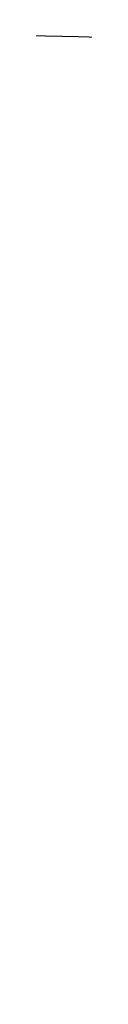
# Model space of a CAD drawing. Header units: millimetres. Extents: x 269 to 445, y 52 to 491.
# Tile 54 of 88: x 357.07 to 357.347, y 101.496 to 108.105. Entities that reach past the tile are written whole.
import ezdxf

# ---------------------------------------------------------------- set-up
doc = ezdxf.new("R2010")
doc.units = ezdxf.units.MM
doc.header["$LTSCALE"] = 47.498
doc.layers.get('0').update_dxf_attribs({"linetype": 'CONTINUOUS'})
doc.layers.add('KONSTR_EL', color=7, linetype='CONTINUOUS')

msp = doc.modelspace()

# ---------------------------------------------------------------- linework, layer by layer
at = {"color": 7, "linetype": 'CONTINUOUS'}
msp.add_arc((356.8653, 90.996), 60, 5.73917, 174.26083, dxfattribs=at)
at = {"layer": 'KONSTR_EL', "color": 4, "linetype": 'CONTINUOUS'}
for radius in [34, 27.2, 20.4]:
    msp.add_circle((356.8653, 90.996), radius, dxfattribs=at)
msp.add_arc((356.8653, 90.996), 17, 180, 90, dxfattribs=at)

doc.saveas('drawing.dxf')
